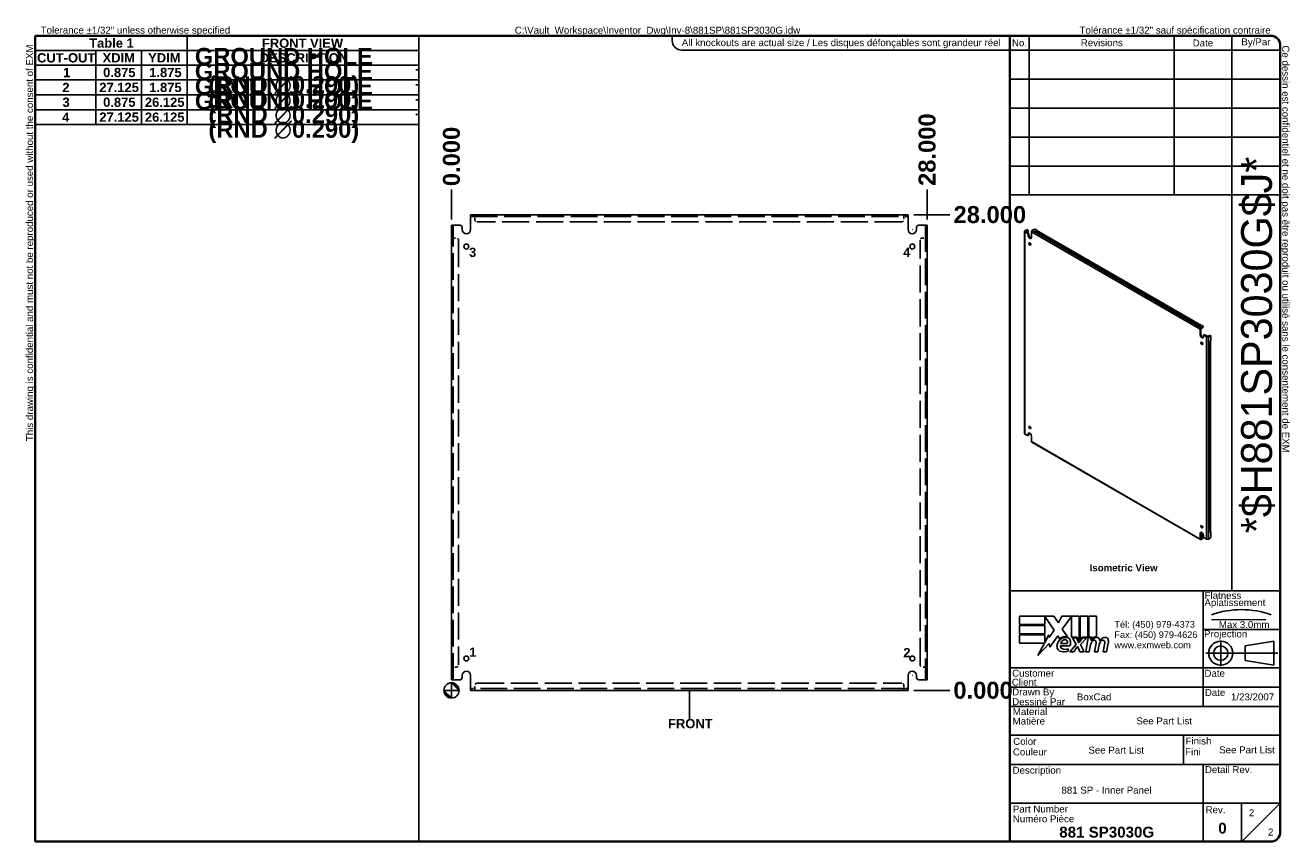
# Model space of a CAD drawing. Header units: inches. Extents: x 3.1 to 77.6, y 2.1 to 50.2.
import ezdxf
from ezdxf.enums import TextEntityAlignment as Align

# ---------------------------------------------------------------- set-up
doc = ezdxf.new("R2010")
doc.units = ezdxf.units.IN
doc.header["$LTSCALE"] = 8.333333
doc.header["$MEASUREMENT"] = 0
for name, pattern in [('CHAIN', [0.7087, 0.4724, -0.0591, 0.1181, -0.0591]), ('DASHED', [0.2067, 0.1654, -0.0413]), ('DASHED_SPACE', [0.2067, 0.1654, -0.0413])]:
    doc.linetypes.add(name, pattern=pattern)
doc.layers.get('0').update_dxf_attribs({"lineweight": 25})
for name, color, linetype, lineweight in [('Centerline(ANSI)', 7, 'Continuous', 25), ('Dimensions(ANSI)', 7, 'Continuous', 25), ('Hidden Edges(ANSI)', 7, 'DASHED_SPACE', 25), ('Sketch Geometry(ANSI)', 7, 'Continuous', 25), ('Symbols(ANSI)', 7, 'Continuous', 25), ('Visible Edges(ANSI)', 7, 'Continuous', 25), ('Visible Tangent Edges(ANSI)', 7, 'Continuous', 25), ('Work Point(ANSI)', 7, 'Continuous', 25)]:
    doc.layers.add(name, color=color, linetype=linetype, lineweight=lineweight)
doc.styles.add('Current-ANSI', font='arial.ttf')
doc.styles.add('Dimension-ANSI', font='arialbd.ttf')
doc.styles.add('Text Style44', font='arialbd.ttf')
doc.styles.add('Text Style83', font='FRE3OF9X.TTF')
doc.dimstyles.new('INCH-ANSI', dxfattribs={"dimscale": 8.333333, "dimtxt": 0.12, "dimasz": 0.098425, "dimexe": 0.04, "dimexo": 0.04, "dimgap": 0.031496, "dimtad": 0, "dimtih": 1, "dimtoh": 1, "dimdec": 3, "dimrnd": 1e-08, "dimzin": 0, "dimdsep": 46, "dimtxsty": 'Dimension-ANSI', "dimcen": 0.09, "dimdle": 0.312, "dimclrd": 179, "dimclre": 179, "dimclrt": 7, "dimadec": 1, "dimazin": 0, "dimtfac": 1, "dimtdec": 3, "dimtofl": 0, "dimtmove": 0, "dimatfit": 3, "dimfxl": 1, "dimtolj": 1, "dimtzin": 4, "dimlwd": 25, "dimlwe": 25, "dimarcsym": 0})
doc.dimstyles.new('INCH-ANSI-VERTICAL', dxfattribs={"dimscale": 8.333333, "dimtxt": 0.12, "dimasz": 0.098425, "dimexe": 0.04, "dimexo": 0.04, "dimgap": 0.031496, "dimtad": 0, "dimtih": 1, "dimtoh": 1, "dimdec": 3, "dimrnd": 1e-08, "dimzin": 0, "dimdsep": 46, "dimtxsty": 'Dimension-ANSI', "dimcen": 0.09, "dimdle": 0.312, "dimclrd": 179, "dimclre": 179, "dimclrt": 7, "dimadec": 1, "dimazin": 0, "dimtfac": 1, "dimtdec": 3, "dimtofl": 0, "dimtmove": 0, "dimatfit": 3, "dimfxl": 1, "dimtolj": 1, "dimtzin": 4, "dimlwd": 25, "dimlwe": 25, "dimarcsym": 0})

# ---------------------------------------------------------------- blocks, each defined once
blk = doc.blocks.new('Origin Indicator Symbol1')
at = {"layer": 'Dimensions(ANSI)'}
h = blk.add_hatch(color=7, dxfattribs=at)
edge = h.paths.add_edge_path(flags=0)
edge.add_line((5.83, 2.313), (5.928, 2.214))
edge.add_arc((5.83, 2.214), 0.0984, 0, 90)
h = blk.add_hatch(color=7, dxfattribs=at)
edge = h.paths.add_edge_path(flags=0)
edge.add_line((5.83, 2.116), (5.731, 2.214))
edge.add_arc((5.83, 2.214), 0.0984, 180, 270)
at = {"layer": 'Dimensions(ANSI)', "color": 7, "linetype": 'Continuous'}
for p, q in [((5.83, 2.313), (5.928, 2.214)), ((5.83, 2.116), (5.731, 2.214))]:
    blk.add_line(p, q, dxfattribs=at)
at = {"layer": 'Dimensions(ANSI)', "color": 7, "linetype": 'Continuous', "flags": 128}
for points in [[(5.83, 2.214), (5.928, 2.214), (5.83, 2.313), (5.83, 2.214)], [(5.83, 2.214), (5.83, 2.313), (5.83, 2.116), (5.83, 2.214)], [(5.83, 2.214), (5.83, 2.116), (5.731, 2.214), (5.83, 2.214)], [(5.83, 2.214), (5.731, 2.214), (5.83, 2.214), (5.83, 2.214)]]:
    blk.add_lwpolyline(points, dxfattribs=at)
at = {"layer": 'Dimensions(ANSI)', "color": 7, "linetype": 'Continuous'}
blk.add_circle((5.83, 2.214), 0.0984, dxfattribs=at)
for start, end in [(0, 90), (180, 270)]:
    blk.add_arc((5.83, 2.214), 0.0984, start, end, dxfattribs=at)
at = {"layer": 'Dimensions(ANSI)', "color": 7}
for points in [[(5.83, 2.214), (5.928, 2.214), (5.83, 2.313), (5.83, 2.214)], [(5.83, 2.214), (5.83, 2.313), (5.83, 2.116), (5.83, 2.214)], [(5.83, 2.214), (5.83, 2.116), (5.731, 2.214), (5.83, 2.214)], [(5.83, 2.214), (5.731, 2.214), (5.83, 2.214)]]:
    blk.add_solid(points, dxfattribs=at)
blk = doc.blocks.new('Datum Identifier4')
at = {"layer": 'Symbols(ANSI)', "color": 7, "linetype": 'Continuous', "lineweight": 25}
for p, q in [((8.91, 2.116), (8.91, 2.214)), ((8.91, 2.116), (8.91, 2.031)), ((8.91, 2.031), (8.91, 1.846))]:
    blk.add_line(p, q, dxfattribs=at)
at = {"layer": 'Symbols(ANSI)', "color": 7, "insert": (8.634, 1.722), "char_height": 0.12, "attachment_point": 7, "line_spacing_factor": 0.25, "style": 'Dimension-ANSI'}
blk.add_mtext('FRONT', dxfattribs=at)
blk = doc.blocks.new('Hole Table1')
at = {"layer": 'Symbols(ANSI)'}
for p, q in [((0.438, 9.541), (0.438, 10.692)), ((0.438, 10.692), (5.407, 10.692)), ((5.407, 10.692), (5.407, 9.541)), ((0.438, 10.501), (1.225, 10.501)), ((1.225, 10.501), (1.225, 10.311)), ((1.225, 10.501), (1.816, 10.501)), ((1.225, 10.501), (1.225, 10.311)), ((1.816, 10.501), (1.816, 10.311)), ((1.816, 10.501), (2.406, 10.501)), ((1.816, 10.501), (1.816, 10.311)), ((2.406, 10.501), (2.406, 10.311)), ((2.406, 10.501), (5.407, 10.501)), ((2.406, 10.501), (2.406, 10.311)), ((0.438, 10.311), (1.225, 10.311)), ((0.438, 10.311), (1.225, 10.311)), ((1.225, 10.311), (1.816, 10.311)), ((1.225, 10.311), (1.225, 10.119)), ((1.225, 10.311), (1.816, 10.311)), ((1.225, 10.311), (1.225, 10.119)), ((1.816, 10.311), (2.406, 10.311)), ((1.816, 10.311), (1.816, 10.119)), ((1.816, 10.311), (2.406, 10.311)), ((1.816, 10.311), (1.816, 10.119)), ((2.406, 10.311), (5.407, 10.311)), ((2.406, 10.311), (2.406, 10.119)), ((2.406, 10.311), (5.407, 10.311)), ((2.406, 10.311), (2.406, 10.119)), ((0.438, 10.119), (1.225, 10.119)), ((0.438, 10.119), (1.225, 10.119)), ((1.225, 10.119), (1.816, 10.119)), ((1.225, 10.119), (1.225, 9.926)), ((1.225, 10.119), (1.816, 10.119)), ((1.225, 10.119), (1.225, 9.926)), ((1.816, 10.119), (2.406, 10.119)), ((1.816, 10.119), (1.816, 9.926)), ((1.816, 10.119), (2.406, 10.119)), ((1.816, 10.119), (1.816, 9.926)), ((2.406, 10.119), (5.407, 10.119)), ((2.406, 10.119), (2.406, 9.926)), ((2.406, 10.119), (5.407, 10.119)), ((2.406, 10.119), (2.406, 9.926)), ((0.438, 9.926), (1.225, 9.926)), ((0.438, 9.926), (1.225, 9.926)), ((1.225, 9.926), (1.816, 9.926)), ((1.225, 9.926), (1.225, 9.733)), ((1.225, 9.926), (1.816, 9.926)), ((1.225, 9.926), (1.225, 9.733)), ((1.816, 9.926), (2.406, 9.926)), ((1.816, 9.926), (1.816, 9.733)), ((1.816, 9.926), (2.406, 9.926)), ((1.816, 9.926), (1.816, 9.733)), ((2.406, 9.926), (5.407, 9.926)), ((2.406, 9.926), (2.406, 9.733)), ((2.406, 9.926), (5.407, 9.926)), ((2.406, 9.926), (2.406, 9.733)), ((0.438, 9.733), (1.225, 9.733)), ((0.438, 9.733), (1.225, 9.733)), ((1.225, 9.733), (1.816, 9.733)), ((1.225, 9.733), (1.225, 9.541)), ((1.225, 9.733), (1.816, 9.733)), ((1.225, 9.733), (1.225, 9.541)), ((1.816, 9.733), (2.406, 9.733)), ((1.816, 9.733), (1.816, 9.541)), ((1.816, 9.733), (2.406, 9.733)), ((1.816, 9.733), (1.816, 9.541)), ((2.406, 9.733), (5.407, 9.733)), ((2.406, 9.733), (2.406, 9.541)), ((2.406, 9.733), (5.407, 9.733)), ((2.406, 9.733), (2.406, 9.541)), ((0.438, 9.541), (1.225, 9.541)), ((5.407, 9.541), (0.438, 9.541)), ((1.225, 9.541), (1.816, 9.541)), ((1.816, 9.541), (2.406, 9.541)), ((2.406, 9.541), (5.407, 9.541))]:
    blk.add_line(p, q, dxfattribs=at)
at = {"layer": 'Symbols(ANSI)', "color": 7, "char_height": 0.12, "attachment_point": 7, "line_spacing_factor": 0.25, "style": 'Dimension-ANSI'}
for s, insert in [('                                          FRONT VIEW', (1.418, 10.534)), ('CUT-OUT', (0.463, 10.344)), ('XDIM', (1.311, 10.346)), ('YDIM', (1.901, 10.346)), ('DESCRIPTION', (3.346, 10.344)), ('1', (0.799, 10.155)), ('0.875', (1.318, 10.154)), ('1.875', (1.915, 10.154)), ('-', (5.361, 10.204)), ('2', (0.79, 9.962)), ('27.125', (1.269, 9.961)), ('1.875', (1.915, 9.961)), ('-', (5.361, 10.011)), ('3', (0.792, 9.769)), ('0.875', (1.318, 9.769)), ('26.125', (1.859, 9.769)), ('-', (5.361, 9.818)), ('4', (0.788, 9.577)), ('27.125', (1.269, 9.576)), ('26.125', (1.859, 9.576)), ('-', (5.361, 9.626))]:
    blk.add_mtext(s, dxfattribs=dict(at, insert=insert))
blk = doc.blocks.new('Leader Text1')
at = {"layer": 'Symbols(ANSI)', "color": 7, "insert": (6.057, 7.825), "char_height": 0.12, "attachment_point": 7, "line_spacing_factor": 0.25, "style": 'Dimension-ANSI'}
blk.add_mtext('3', dxfattribs=at)
blk = doc.blocks.new('Leader Text2')
at = {"layer": 'Symbols(ANSI)', "color": 7, "insert": (11.679, 7.826), "char_height": 0.12, "attachment_point": 7, "line_spacing_factor": 0.25, "style": 'Dimension-ANSI'}
blk.add_mtext('4', dxfattribs=at)
blk = doc.blocks.new('Leader Text3')
at = {"layer": 'Symbols(ANSI)', "color": 7, "insert": (6.059, 2.649), "char_height": 0.12, "attachment_point": 7, "line_spacing_factor": 0.25, "style": 'Dimension-ANSI'}
blk.add_mtext('1', dxfattribs=at)
blk = doc.blocks.new('Leader Text4')
at = {"layer": 'Symbols(ANSI)', "color": 7, "insert": (11.681, 2.643), "char_height": 0.12, "attachment_point": 7, "line_spacing_factor": 0.25, "style": 'Dimension-ANSI'}
blk.add_mtext('2', dxfattribs=at)
blk = doc.blocks.new('*D15')
at = {"layer": 'Defpoints', "color": 0, "linetype": 'Continuous', "transparency": 16777216}
for p in [(28.156, 40.511), (28.156, 38.404), (28.156, 38.404)]:
    blk.add_point(p, dxfattribs=at)
at = {"layer": 'Dimensions(ANSI)', "color": 179, "linetype": 'Continuous', "lineweight": 25, "transparency": 16777216}
blk.add_line((28.156, 38.737), (28.156, 40.511), dxfattribs=at)
at = {"layer": 'Dimensions(ANSI)', "color": 7, "linetype": 'Continuous', "lineweight": 25, "transparency": 16777216, "insert": (28.156, 42.457), "char_height": 1, "attachment_point": 5, "rotation": 90, "style": 'Dimension-ANSI'}
blk.add_mtext('\\A1;0.000', dxfattribs=at)
blk = doc.blocks.new('*D16')
at = {"layer": 'Defpoints', "color": 0, "linetype": 'Continuous', "transparency": 16777216}
for p in [(56.156, 40.511), (28.156, 38.404), (56.156, 38.404)]:
    blk.add_point(p, dxfattribs=at)
at = {"layer": 'Dimensions(ANSI)', "color": 179, "linetype": 'Continuous', "lineweight": 25, "transparency": 16777216}
blk.add_line((56.156, 38.737), (56.156, 40.511), dxfattribs=at)
at = {"layer": 'Dimensions(ANSI)', "color": 7, "linetype": 'Continuous', "lineweight": 25, "transparency": 16777216, "insert": (56.156, 42.858), "char_height": 1, "attachment_point": 5, "rotation": 90, "style": 'Dimension-ANSI'}
blk.add_mtext('\\A1;28.000', dxfattribs=at)
blk = doc.blocks.new('*D17')
at = {"layer": 'Defpoints', "color": 0, "linetype": 'Continuous', "transparency": 16777216}
for p in [(55.031, 11.029), (55.031, 11.029), (57.498, 11.029)]:
    blk.add_point(p, dxfattribs=at)
at = {"layer": 'Dimensions(ANSI)', "color": 179, "linetype": 'Continuous', "lineweight": 25, "transparency": 16777216}
blk.add_line((55.364, 11.029), (57.498, 11.029), dxfattribs=at)
at = {"layer": 'Dimensions(ANSI)', "color": 7, "linetype": 'Continuous', "lineweight": 25, "transparency": 16777216, "insert": (59.445, 11.029), "char_height": 1, "attachment_point": 5, "style": 'Dimension-ANSI'}
blk.add_mtext('\\A1;0.000', dxfattribs=at)
blk = doc.blocks.new('*D18')
at = {"layer": 'Defpoints', "color": 0, "linetype": 'Continuous', "transparency": 16777216}
for p in [(55.031, 39.029), (57.498, 39.029), (55.031, 11.029)]:
    blk.add_point(p, dxfattribs=at)
at = {"layer": 'Dimensions(ANSI)', "color": 179, "linetype": 'Continuous', "lineweight": 25, "transparency": 16777216}
blk.add_line((55.364, 39.029), (57.498, 39.029), dxfattribs=at)
at = {"layer": 'Dimensions(ANSI)', "color": 7, "linetype": 'Continuous', "lineweight": 25, "transparency": 16777216, "insert": (59.845, 39.029), "char_height": 1, "attachment_point": 5, "style": 'Dimension-ANSI'}
blk.add_mtext('\\A1;28.000', dxfattribs=at)
blk = doc.blocks.new('Hole Table2')
at = {"layer": 'Symbols(ANSI)'}
for p, q in [((0.437, 9.541), (0.437, 10.692)), ((0.437, 10.692), (2.406, 10.692)), ((2.406, 10.692), (2.406, 9.541)), ((0.437, 10.501), (1.225, 10.501)), ((1.225, 10.501), (1.225, 10.311)), ((1.225, 10.501), (1.815, 10.501)), ((1.225, 10.501), (1.225, 10.311)), ((1.815, 10.501), (1.815, 10.311)), ((1.815, 10.501), (2.406, 10.501)), ((1.815, 10.501), (1.815, 10.311)), ((0.437, 10.311), (1.225, 10.311)), ((0.437, 10.311), (1.225, 10.311)), ((1.225, 10.311), (1.815, 10.311)), ((1.225, 10.311), (1.225, 10.119)), ((1.225, 10.311), (1.815, 10.311)), ((1.225, 10.311), (1.225, 10.119)), ((1.815, 10.311), (2.406, 10.311)), ((1.815, 10.311), (1.815, 10.119)), ((1.815, 10.311), (2.406, 10.311)), ((1.815, 10.311), (1.815, 10.119)), ((0.437, 10.119), (1.225, 10.119)), ((0.437, 10.119), (1.225, 10.119)), ((1.225, 10.119), (1.815, 10.119)), ((1.225, 10.119), (1.225, 9.926)), ((1.225, 10.119), (1.815, 10.119)), ((1.225, 10.119), (1.225, 9.926)), ((1.815, 10.119), (2.406, 10.119)), ((1.815, 10.119), (1.815, 9.926)), ((1.815, 10.119), (2.406, 10.119)), ((1.815, 10.119), (1.815, 9.926)), ((0.437, 9.926), (1.225, 9.926)), ((0.437, 9.926), (1.225, 9.926)), ((1.225, 9.926), (1.815, 9.926)), ((1.225, 9.926), (1.225, 9.733)), ((1.225, 9.926), (1.815, 9.926)), ((1.225, 9.926), (1.225, 9.733)), ((1.815, 9.926), (2.406, 9.926)), ((1.815, 9.926), (1.815, 9.733)), ((1.815, 9.926), (2.406, 9.926)), ((1.815, 9.926), (1.815, 9.733)), ((0.437, 9.733), (1.225, 9.733)), ((0.437, 9.733), (1.225, 9.733)), ((1.225, 9.733), (1.815, 9.733)), ((1.225, 9.733), (1.225, 9.541)), ((1.225, 9.733), (1.815, 9.733)), ((1.225, 9.733), (1.225, 9.541)), ((1.815, 9.733), (2.406, 9.733)), ((1.815, 9.733), (1.815, 9.541)), ((1.815, 9.733), (2.406, 9.733)), ((1.815, 9.733), (1.815, 9.541)), ((0.437, 9.541), (1.225, 9.541)), ((2.406, 9.541), (0.437, 9.541)), ((1.225, 9.541), (1.815, 9.541)), ((1.815, 9.541), (2.406, 9.541))]:
    blk.add_line(p, q, dxfattribs=at)
at = {"layer": 'Symbols(ANSI)', "color": 7, "char_height": 0.12, "attachment_point": 7, "line_spacing_factor": 0.25, "style": 'Dimension-ANSI'}
for s, insert in [('Table 1', (1.137, 10.535)), ('CUT-OUT', (0.462, 10.344)), ('XDIM', (1.311, 10.346)), ('YDIM', (1.901, 10.346)), ('1', (0.799, 10.155)), ('0.875', (1.318, 10.154)), ('1.875', (1.915, 10.154)), ('2', (0.789, 9.962)), ('27.125', (1.268, 9.961)), ('1.875', (1.915, 9.961)), ('3', (0.791, 9.769)), ('0.875', (1.318, 9.769)), ('26.125', (1.859, 9.769)), ('4', (0.788, 9.577)), ('27.125', (1.268, 9.576)), ('26.125', (1.859, 9.576))]:
    blk.add_mtext(s, dxfattribs=dict(at, insert=insert))
blk = doc.blocks.new('Leader Text5')
at = {"layer": 'Symbols(ANSI)', "color": 7, "insert": (6.059, 2.649), "char_height": 0.12, "attachment_point": 7, "line_spacing_factor": 0.25, "style": 'Dimension-ANSI'}
blk.add_mtext('1', dxfattribs=at)
blk = doc.blocks.new('Title Blocks EXM - ANSI B')
for p, q in [((13.372, 3.063), (13.372, 3.17)), ((13.372, 3.17), (13.818, 3.17)), ((13.824, 2.989), (13.701, 3.168)), ((13.701, 3.168), (13.701, 3.063)), ((13.818, 3.17), (13.877, 3.083)), ((13.877, 3.083), (13.923, 3.17)), ((13.923, 3.17), (14.146, 3.17)), ((14.046, 3.166), (13.924, 3.002)), ((14.046, 2.9), (14.046, 3.166)), ((14.146, 3.17), (14.146, 2.842)), ((14.16, 3.17), (14.259, 3.17)), ((14.16, 2.866), (14.16, 3.17)), ((14.259, 3.17), (14.259, 2.9)), ((14.273, 3.17), (14.372, 3.17)), ((14.273, 2.9), (14.273, 3.17)), ((14.372, 3.17), (14.372, 2.905)), ((13.701, 3.063), (13.372, 3.063)), ((13.372, 3.049), (13.701, 3.049)), ((13.372, 2.942), (13.372, 3.049)), ((13.701, 3.049), (13.701, 2.942)), ((13.758, 2.895), (13.824, 2.989)), ((13.924, 3.002), (13.993, 2.903)), ((13.701, 2.942), (13.372, 2.942)), ((13.372, 2.82), (13.372, 2.927)), ((13.372, 2.927), (13.701, 2.927)), ((13.695, 2.82), (13.372, 2.82)), ((13.612, 2.661), (13.695, 2.82)), ((13.758, 2.815), (13.612, 2.661)), ((13.701, 2.831), (13.752, 2.929)), ((13.701, 2.927), (13.701, 2.831)), ((13.752, 2.929), (13.758, 2.895)), ((13.765, 2.768), (13.758, 2.815)), ((13.87, 2.914), (13.765, 2.768)), ((13.893, 2.876), (13.87, 2.914)), ((13.905, 2.788), (14.027, 2.788)), ((13.91, 2.818), (13.99, 2.818)), ((14.023, 2.709), (14.105, 2.802)), ((14.121, 2.9), (14.046, 2.9)), ((14.059, 2.891), (14.113, 2.891)), ((14.105, 2.802), (14.059, 2.891)), ((14.113, 2.891), (14.139, 2.83)), ((14.146, 2.842), (14.121, 2.9)), ((14.139, 2.83), (14.146, 2.83)), ((14.146, 2.83), (14.19, 2.891)), ((14.185, 2.9), (14.16, 2.866)), ((14.245, 2.891), (14.164, 2.803)), ((14.164, 2.803), (14.209, 2.709)), ((14.259, 2.9), (14.185, 2.9)), ((14.19, 2.891), (14.245, 2.891)), ((14.232, 2.709), (14.264, 2.891)), ((14.264, 2.891), (14.302, 2.891)), ((14.314, 2.9), (14.273, 2.9)), ((14.302, 2.891), (14.299, 2.859)), ((14.299, 2.859), (14.309, 2.859)), ((14.312, 2.88), (14.314, 2.9)), ((14.345, 2.709), (14.365, 2.824)), ((14.457, 2.709), (14.477, 2.824)), ((14.523, 2.823), (14.501, 2.709)), ((14.005, 2.718), (14.005, 2.748)), ((14.077, 2.709), (14.023, 2.709)), ((14.122, 2.774), (14.077, 2.709)), ((14.13, 2.774), (14.122, 2.774)), ((14.155, 2.709), (14.13, 2.774)), ((14.209, 2.709), (14.155, 2.709)), ((14.276, 2.709), (14.232, 2.709)), ((14.289, 2.784), (14.276, 2.709)), ((14.389, 2.709), (14.345, 2.709)), ((14.402, 2.784), (14.389, 2.709)), ((14.501, 2.709), (14.457, 2.709))]:
    blk.add_line(p, q)
for centre, radius, start, end in [((13.991, 2.772), 0.133, 134.1684, 176.5646), ((13.968, 2.796), 0.11, 77.079, 133.1785), ((13.968, 2.796), 0.0996, 80.4085, 134.1684), ((13.936, 2.779), 0.032, 163.5261, 244.6784), ((13.965, 2.811), 0.056, 109.3797, 172.9975), ((13.959, 2.83), 0.0365, 51.1652, 109.3797), ((13.962, 2.833), 0.0318, 331.4547, 51.1652), ((13.981, 2.843), 0.0507, 23.8445, 85.0802), ((13.941, 2.826), 0.094, 336.1555, 23.8445), ((14.442, 2.757), 0.155, 147.5992, 170), ((14.376, 2.816), 0.08, 89.4776, 147.4114), ((14.346, 2.818), 0.042, 96.03, 147.5992), ((14.37, 2.825), 0.08, 88.7952, 136.5849), ((14.344, 2.839), 0.02, 23.5571, 96.03), ((14.325, 2.831), 0.041, 350, 23.5571), ((14.377, 2.862), 0.0338, 16.9928, 89.4776), ((14.555, 2.759), 0.155, 148.5584, 170.8257), ((14.317, 2.844), 0.096, 3.6169, 16.9928), ((14.486, 2.814), 0.0819, 89.6788, 153.9508), ((14.458, 2.818), 0.042, 96.1027, 147.6083), ((14.456, 2.839), 0.02, 23.5487, 96.1027), ((14.437, 2.831), 0.041, 349.9922, 23.5487), ((14.487, 2.861), 0.035, 18.4748, 89.6788), ((14.429, 2.842), 0.096, 349, 18.4748), ((13.925, 2.776), 0.0658, 176.5646, 261.5605), ((13.945, 2.911), 0.202, 261.5605, 287.3343), ((13.966, 2.842), 0.102, 244.6784, 292.5609)]:
    blk.add_arc(centre, radius, start, end)
at = {"layer": 'Centerline(ANSI)', "linetype": 'DASHED', "lineweight": 18, "ltscale": 0.507983}
blk.add_line((15.861, 3.128), (16.632, 3.128), dxfattribs=at)
at = {"layer": 'Centerline(ANSI)', "linetype": 'CHAIN', "ltscale": 0.185148}
blk.add_line((15.979, 2.855), (15.979, 2.521), dxfattribs=at)
at = {"layer": 'Centerline(ANSI)', "linetype": 'CHAIN', "ltscale": 0.437897}
blk.add_line((15.786, 2.691), (16.717, 2.691), dxfattribs=at)
at = {"layer": 'Sketch Geometry(ANSI)'}
for p, q in [((13.25, 10.687), (16.625, 10.687)), ((13.5, 10.687), (13.5, 8.625)), ((15.375, 10.687), (15.375, 8.625)), ((16.125, 10.687), (16.125, 3.5)), ((13.25, 10.5), (16.75, 10.5)), ((16.75, 10.562), (16.75, 0.375)), ((13.25, 10.125), (16.75, 10.125)), ((13.25, 9.75), (16.75, 9.75)), ((16.75, 9.375), (13.25, 9.375)), ((13.25, 9), (16.75, 9)), ((16.75, 9), (16.75, 8.625)), ((13.25, 8.625), (16.75, 8.625)), ((16.75, 3.5), (13.25, 3.5)), ((15.75, 2), (15.75, 3.5)), ((15.75, 3), (16.75, 3)), ((16.669, 2.847), (16.294, 2.785)), ((16.669, 2.535), (16.669, 2.847)), ((16.294, 2.785), (16.294, 2.598)), ((16.75, 2.5), (13.25, 2.5)), ((16.294, 2.598), (16.669, 2.535)), ((16.75, 2.25), (13.25, 2.25)), ((16.75, 2), (13.25, 2)), ((13.25, 1.629), (16.75, 1.629)), ((15.499, 1.629), (15.499, 1.25)), ((13.25, 1.25), (16.75, 1.25)), ((15.75, 1.25), (15.75, 0.75)), ((15.75, 0.75), (13.25, 0.75)), ((16.25, 0.75), (15.75, 0.75)), ((15.75, 0.75), (15.75, 0.25)), ((16.25, 0.25), (16.25, 0.75)), ((16.25, 0.75), (16.75, 0.75)), ((16.25, 0.25), (16.75, 0.75)), ((16.625, 0.25), (13.25, 0.25))]:
    blk.add_line(p, q, dxfattribs=at)
at = {"layer": 'Sketch Geometry(ANSI)', "linetype": 'Continuous', "lineweight": 35}
for p, q in [((13.25, 8.625), (13.25, 10.687)), ((13.25, 8.625), (13.25, 3.5)), ((13.25, 0.25), (13.25, 3.5))]:
    blk.add_line(p, q, dxfattribs=at)
at = {"layer": 'Sketch Geometry(ANSI)'}
for radius in [0.156, 0.0935]:
    blk.add_circle((15.979, 2.691), radius, dxfattribs=at)
for centre, radius, start, end in [((16.625, 10.562), 0.125, 0, 90), ((16.247, 2.112), 1.143, 70.2973, 109.7027), ((16.625, 0.375), 0.125, 270, 0)]:
    blk.add_arc(centre, radius, start, end, dxfattribs=at)
at = {"layer": 'Symbols(ANSI)', "color": 7, "char_height": 0.09, "style": 'Current-ANSI'}
for s, insert, width, attachment_point in [('Revisions', (14.439, 10.596), 1.87331, 5), ('By/Par', (16.435, 10.594), 0.62202, 5), ('No.', (13.373, 10.595), 0.25039, 5), ('Date', (15.749, 10.593), 0.75135, 5), ('Date', (15.773, 2.136), 0.26554, 7), ('Rev.', (15.783, 0.618), 0.25854, 7)]:
    blk.add_mtext(s, dxfattribs=dict(at, insert=insert, width=width, attachment_point=attachment_point))
for s, insert, attachment_point in [('\\fArial|b1|i0;\\H0.0900;Isometric View', (14.281, 3.842), 1), ('Flatness', (15.77, 3.393), 7), ('Aplatissement', (15.768, 3.275), 7), ('Max 3.0mm', (15.954, 3.015), 7), ('Projection', (15.764, 2.87), 7), ('Customer', (13.278, 2.386), 7), ('Date', (15.768, 2.385), 7), ('Client', (13.273, 2.269), 7), ('Drawn By', (13.278, 2.117), 7), ('Dessiné Par', (13.278, 2.016), 7), ('Material', (13.286, 1.889), 7), ('Matière', (13.284, 1.766), 7), ('Couleur', (13.287, 1.366), 7), ('Color', (13.291, 1.503), 7), ('Fini', (15.518, 1.37), 7), ('Finish', (15.523, 1.508), 7), ('Description', (13.283, 1.103), 7), ('Detail Rev.', (15.774, 1.137), 7), ('Part Number', (13.287, 0.627), 7), ('Numéro Pièce', (13.286, 0.5), 7)]:
    blk.add_mtext(s, dxfattribs=dict(at, insert=insert, attachment_point=attachment_point))
at = {"layer": 'Symbols(ANSI)', "color": 7, "insert": (14.602, 3.107), "char_height": 0.085, "attachment_point": 1, "line_spacing_factor": 0.944221, "style": 'Current-ANSI'}
blk.add_mtext('\\fArial|b0|i0;\\H0.0850;Tél: (450) 979-4373\\PFax: (450) 979-4626\\Pwww.exmweb.com', dxfattribs=at)
at = {"layer": 'Symbols(ANSI)', "color": 7, "style": 'Current-ANSI'}
for tag, p in [('REV1', (13.375, 10.313)), ('REV1DATE', (15.75, 10.31)), ('REV1BY', (16.437, 10.313)), ('REV2', (13.373, 9.938)), ('REV2DATE', (15.747, 9.941)), ('REV2BY', (16.437, 9.938)), ('REV3', (13.374, 9.563)), ('REV3DATE', (15.752, 9.563)), ('REV3BY', (16.437, 9.564)), ('REV4', (13.377, 9.188)), ('REV4DATE', (15.752, 9.188)), ('REV4BY', (16.441, 9.188)), ('REV5', (13.373, 8.813)), ('REV5DATE', (15.752, 8.813)), ('REV5BY', (16.438, 8.811)), ('MFG_APPROVED_DATE', (16.393, 2.374)), ('DETAIL_REV', (16.249, 0.926))]:
    blk.add_attdef(tag, text='', height=0.09, dxfattribs=at).set_placement(p, align=Align.MIDDLE_CENTER)
for tag, p in [('REV1DESC', (13.526, 10.31)), ('REV2DESC', (13.525, 9.937)), ('REV3DESC', (13.528, 9.564)), ('REV4DESC', (13.533, 9.19)), ('REV5DESC', (13.532, 8.811)), ('COMPANY', (14.12, 2.375))]:
    blk.add_attdef(tag, text='', height=0.09, dxfattribs=at).set_placement(p, align=Align.MIDDLE_LEFT)
at = {"layer": 'Symbols(ANSI)', "color": 7, "style": 'Text Style83'}
blk.add_attdef('BARCODE_001', (16.643, 4.244), '', height=0.4, rotation=90, dxfattribs=at)
at = {"layer": 'Symbols(ANSI)', "color": 7}
for tag, p, height, style in [('AUTHOR_001', (14.116, 2.08), 0.09, 'Current-ANSI'), ('IDW_DATE_001', (16.112, 2.08), 0.09, 'Current-ANSI'), ('MATERIEL_001', (14.887, 1.769), 0.09, 'Current-ANSI'), ('COLOR_001', (14.265, 1.391), 0.09, 'Current-ANSI'), ('FINISH_001', (15.959, 1.394), 0.09, 'Current-ANSI'), ('IDW_DESC_001', (13.916, 0.873), 0.09, 'Current-ANSI'), ('Sheet_Number_001', (16.343, 0.58), 0.09, 'Current-ANSI'), ('IDW_REV_001', (15.947, 0.355), 0.14, 'Text Style44'), ('IDW_NAME_001', (13.888, 0.304), 0.14, 'Text Style44'), ('Number_of_sheets_001', (16.591, 0.33), 0.09, 'Current-ANSI')]:
    blk.add_attdef(tag, p, '', height=height, dxfattribs=dict(at, style=style))
blk = doc.blocks.new('Borders EXM - B (Inch) - B')
at = {"layer": 'Sketch Geometry(ANSI)', "linetype": 'Continuous', "lineweight": 35}
for p, q in [((16.438, 10.692), (0.437, 10.692)), ((0.437, 10.692), (0.437, 0.255)), ((16.562, 0.38), (16.562, 10.567)), ((0.437, 0.255), (16.438, 0.255))]:
    blk.add_line(p, q, dxfattribs=at)
at = {"layer": 'Sketch Geometry(ANSI)'}
for p, q in [((5.407, 10.692), (5.407, 0.255)), ((8.688, 10.63), (8.688, 10.692)), ((13.062, 10.692), (13.062, 10.505)), ((13.062, 10.505), (8.812, 10.505))]:
    blk.add_line(p, q, dxfattribs=at)
at = {"layer": 'Sketch Geometry(ANSI)', "linetype": 'Continuous', "lineweight": 35}
for centre, start, end in [((16.438, 10.567), 0, 90), ((16.438, 0.38), 270, 0)]:
    blk.add_arc(centre, 0.125, start, end, dxfattribs=at)
at = {"layer": 'Sketch Geometry(ANSI)'}
blk.add_arc((8.812, 10.63), 0.125, 180, 270, dxfattribs=at)
at = {"layer": 'Symbols(ANSI)', "color": 7, "char_height": 0.09, "style": 'Current-ANSI'}
for s, insert, attachment_point in [('Tolerance ±1/32" unless otherwise specified', (0.509, 10.692), 7), ('Tolérance ±1/32" sauf spécification contraire', (13.963, 10.692), 7), ('All knockouts are actual size / Les disques défonçables sont grandeur réel', (8.812, 10.647), 1)]:
    blk.add_mtext(s, dxfattribs=dict(at, insert=insert, attachment_point=attachment_point))
at = {"layer": 'Symbols(ANSI)', "color": 7, "char_height": 0.09, "attachment_point": 7, "style": 'Current-ANSI'}
for s, insert, rotation in [('This drawing is confidential and must not be reproduced or used without the consent of EXM', (0.437, 5.442), 90), ('Ce dessin est confidentiel et ne doit pas être reproduit ou utilisé sans le consentement de EXM', (16.562, 10.567), 270)]:
    blk.add_mtext(s, dxfattribs=dict(at, insert=insert, rotation=rotation))
at = {"layer": 'Symbols(ANSI)', "color": 7, "style": 'Current-ANSI'}
blk.add_attdef('FILENAME_AND_PATH_001', (6.649, 10.718), '', height=0.09, dxfattribs=at)

msp = doc.modelspace()

# ---------------------------------------------------------------- linework, layer by layer
at = {"layer": 'Hidden Edges(ANSI)', "ltscale": 1.141953}
for p, q in [((29.281, 38.9241), (55.031, 38.9241)), ((55.031, 11.1341), (29.281, 11.1341))]:
    msp.add_line(p, q, dxfattribs=at)
at = {"layer": 'Hidden Edges(ANSI)', "ltscale": 0.043898}
for p, q in [((29.5308, 38.9241), (29.5308, 39.0291)), ((29.531, 38.9241), (29.531, 39.0291)), ((54.781, 38.9241), (54.781, 39.0291)), ((54.7812, 38.9241), (54.7812, 39.0291)), ((28.261, 37.6543), (28.156, 37.6543)), ((28.261, 37.6541), (28.156, 37.6541)), ((56.051, 37.6543), (56.156, 37.6543)), ((56.051, 37.6541), (56.156, 37.6541)), ((28.261, 12.4041), (28.156, 12.4041)), ((28.261, 12.4039), (28.156, 12.4039)), ((56.051, 12.4041), (56.156, 12.4041)), ((56.051, 12.4039), (56.156, 12.4039)), ((29.5308, 11.1341), (29.5308, 11.0291)), ((29.531, 11.1341), (29.531, 11.0291)), ((54.781, 11.1341), (54.781, 11.0291)), ((54.7812, 11.1341), (54.7812, 11.0291))]:
    msp.add_line(p, q, dxfattribs=at)
at = {"layer": 'Hidden Edges(ANSI)', "ltscale": 0.020305}
for p, q in [((29.531, 38.9241), (29.531, 38.8931)), ((54.781, 38.9241), (54.781, 38.8931)), ((28.261, 37.6541), (28.292, 37.6541)), ((56.051, 37.6541), (56.02, 37.6541)), ((28.261, 12.4041), (28.292, 12.4041)), ((56.051, 12.4041), (56.02, 12.4041)), ((29.531, 11.1341), (29.531, 11.1651)), ((54.781, 11.1341), (54.781, 11.1651))]:
    msp.add_line(p, q, dxfattribs=at)
at = {"layer": 'Hidden Edges(ANSI)', "ltscale": 0.065688}
for p, q in [((29.531, 38.7361), (29.531, 38.8931)), ((54.781, 38.8931), (54.781, 38.7361)), ((28.292, 37.6541), (28.449, 37.6541)), ((55.863, 37.6541), (56.02, 37.6541)), ((28.449, 12.4041), (28.292, 12.4041)), ((56.02, 12.4041), (55.863, 12.4041)), ((29.531, 11.1651), (29.531, 11.3221)), ((54.781, 11.3221), (54.781, 11.1651))]:
    msp.add_line(p, q, dxfattribs=at)
at = {"layer": 'Hidden Edges(ANSI)', "ltscale": 1.138849}
for p, q in [((28.261, 11.6541), (28.261, 38.4041)), ((56.051, 38.4041), (56.051, 11.6541))]:
    msp.add_line(p, q, dxfattribs=at)
at = {"layer": 'Hidden Edges(ANSI)', "ltscale": 1.156896}
for p, q in [((54.656, 38.6111), (29.656, 38.6111)), ((28.574, 37.5291), (28.574, 12.5291)), ((55.738, 12.5291), (55.738, 37.5291)), ((29.656, 11.4471), (54.656, 11.4471))]:
    msp.add_line(p, q, dxfattribs=at)
at = {"layer": 'Hidden Edges(ANSI)', "ltscale": 0.082177}
for centre, start, end in [((29.656, 38.7361), 180, 270), ((54.656, 38.7361), 270, 0), ((28.449, 37.5291), 0, 90), ((55.863, 37.5291), 90, 180), ((28.449, 12.5291), 270, 0), ((55.863, 12.5291), 180, 270), ((29.656, 11.3221), 90, 180), ((54.656, 11.3221), 0, 90)]:
    msp.add_arc(centre, 0.125, start, end, dxfattribs=at)
at = {"layer": 'Visible Edges(ANSI)'}
for p, q in [((55.031, 39.0291), (29.281, 39.0291)), ((29.281, 39.0291), (29.281, 38.8931)), ((29.281, 38.8931), (29.281, 38.1541)), ((55.031, 39.0291), (55.031, 38.8931)), ((55.031, 38.1541), (55.031, 38.8931)), ((28.156, 38.4041), (28.292, 38.4041)), ((28.156, 38.4041), (28.156, 11.6541)), ((28.656, 38.4041), (28.292, 38.4041)), ((28.781, 38.1541), (28.781, 38.2791)), ((55.531, 38.2791), (55.531, 38.1541)), ((56.02, 38.4041), (55.656, 38.4041)), ((56.156, 38.4041), (56.02, 38.4041)), ((56.156, 11.6541), (56.156, 38.4041)), ((61.8906, 38.0521), (61.8906, 26.1387)), ((61.9123, 38.0824), (62.0091, 38.1383)), ((62.0527, 37.9408), (61.9123, 38.0218)), ((61.9528, 38.059), (62.0496, 38.1149)), ((61.9528, 38.0452), (62.0932, 37.9641)), ((62.0432, 38.1417), (62.0837, 38.1183)), ((62.0978, 38.0871), (62.0978, 37.9612)), ((62.2937, 38.0194), (62.2937, 37.6902)), ((62.443, 38.1661), (62.3462, 38.1102)), ((62.535, 38.108), (62.5876, 38.1383)), ((62.5351, 38.108), (62.535, 38.108)), ((62.5352, 38.108), (62.5351, 38.108)), ((62.5876, 38.1383), (62.5394, 38.1661)), ((72.2958, 32.4978), (62.5723, 38.1117)), ((62.5876, 38.1383), (62.5876, 38.1028)), ((62.1009, 37.8016), (62.1009, 37.8573)), ((62.1414, 37.8806), (62.1414, 37.825)), ((62.1483, 37.7796), (62.1703, 37.7669)), ((62.2185, 37.6833), (62.2185, 37.6713)), ((62.2185, 37.3481), (62.2185, 37.2745)), ((72.2254, 31.9562), (72.2254, 32.2853)), ((72.2659, 32.3087), (72.2659, 31.9796)), ((72.274, 32.4852), (72.2739, 32.4853)), ((72.2739, 32.4853), (72.274, 32.4853)), ((72.3265, 32.5155), (72.274, 32.4852)), ((72.2778, 32.3762), (72.3747, 32.4321)), ((72.2778, 32.3294), (72.3747, 32.3853)), ((72.3747, 32.4878), (72.3265, 32.5155)), ((72.3946, 32.4599), (72.3946, 32.4132)), ((72.4182, 31.9005), (72.4182, 31.8449)), ((72.4324, 31.9318), (72.4729, 31.9551)), ((72.6068, 31.8473), (72.4664, 31.9284)), ((72.5069, 31.9518), (72.6473, 31.8707)), ((72.7681, 31.9266), (72.6713, 31.8707)), ((72.8086, 31.9032), (72.7117, 31.8473)), ((72.8427, 31.9066), (72.8022, 31.93)), ((72.8042, 31.5668), (72.8568, 31.5971)), ((72.8042, 31.5667), (72.8042, 31.5668)), ((72.8043, 31.5667), (72.8042, 31.5667)), ((72.826, 20.3516), (72.826, 31.5794)), ((72.8568, 31.5971), (72.8568, 31.8754)), ((61.9123, 26.1084), (62.0527, 26.0273)), ((62.1009, 26.0552), (62.1009, 26.1108)), ((62.1414, 26.1342), (62.1414, 26.0785)), ((62.2044, 26.5181), (62.1929, 26.5114)), ((62.0868, 26.024), (62.1273, 26.0473)), ((62.2937, 25.9995), (62.2937, 25.6704)), ((62.3091, 25.6364), (72.2408, 19.9024)), ((72.2254, 19.9363), (72.2254, 20.2655)), ((72.2659, 20.2888), (72.2659, 19.9597)), ((72.2659, 20.2666), (72.2782, 20.2594)), ((72.2859, 20.1526), (72.2859, 20.0826)), ((72.3264, 20.1759), (72.3264, 20.106)), ((72.4182, 20.1541), (72.4182, 20.0984)), ((72.8568, 20.3515), (72.8042, 20.3212)), ((72.8042, 20.3213), (72.8043, 20.3214)), ((72.8042, 20.3212), (72.8042, 20.3213)), ((72.826, 20.3693), (72.8568, 20.3515)), ((72.8568, 20.0733), (72.8568, 20.3515)), ((72.2739, 20.0619), (72.274, 20.0619)), ((72.274, 20.0618), (72.2739, 20.0619)), ((72.3265, 20.0922), (72.274, 20.0618)), ((72.3747, 20.0087), (72.2778, 19.9528)), ((72.3747, 19.9619), (72.2778, 19.9061)), ((72.3265, 20.0922), (72.3747, 20.0644)), ((72.3946, 19.9898), (72.3946, 20.0365)), ((72.4664, 20.0149), (72.6068, 19.9339)), ((72.7117, 19.9339), (72.8086, 19.9898)), ((28.156, 11.6541), (28.292, 11.6541)), ((28.292, 11.6541), (28.656, 11.6541)), ((28.781, 11.7791), (28.781, 11.9041)), ((29.281, 11.9041), (29.281, 11.1651)), ((55.031, 11.1651), (55.031, 11.9041)), ((55.531, 11.9041), (55.531, 11.7791)), ((55.656, 11.6541), (56.02, 11.6541)), ((56.156, 11.6541), (56.02, 11.6541)), ((29.281, 11.0291), (29.281, 11.1651)), ((29.281, 11.0291), (55.031, 11.0291)), ((55.031, 11.0291), (55.031, 11.1651))]:
    msp.add_line(p, q, dxfattribs=at)
for centre in [(29.031, 37.1541), (55.281, 37.1541), (29.031, 12.9041), (55.281, 12.9041)]:
    msp.add_circle(centre, 0.145, dxfattribs=at)
for centre, radius, start, end in [((28.656, 38.2791), 0.125, 0, 90), ((29.031, 38.1541), 0.25, 180, 0), ((55.281, 38.1541), 0.25, 180, 0), ((55.656, 38.2791), 0.125, 90, 180), ((29.031, 11.9041), 0.25, 0, 180), ((55.281, 11.9041), 0.25, 0, 180), ((28.656, 11.7791), 0.125, 270, 0), ((55.656, 11.7791), 0.125, 180, 270)]:
    msp.add_arc(centre, radius, start, end, dxfattribs=at)
for centre, major_axis, start_param, end_param in [((61.9647, 38.0521), (-0.0742, 0), 5.4977871, 7.0685835), ((61.9647, 38.0521), (-0.0169, 0), 5.4977871, 7.0685835), ((62.0091, 38.0826), (0.0341, 0.059), 0, 0.7853982), ((62.0496, 38.0592), (0.0341, 0.059), 5.4977871, 7.0685835), ((62.3462, 38.0497), (0.0371, 0.0642), 0.7853982, 2.3561945), ((62.4912, 38.1383), (0.0682, 0), 0.7853982, 2.3561945), ((62.5352, 38.0474), (0.0371, 0.0642), 0, 0.7853982), ((62.0527, 37.8851), (0.0341, -0.059), 0.7853982, 2.3561945), ((62.0932, 37.9085), (-0.0341, 0.059), 3.9269908, 5.4977871), ((62.1973, 37.7459), (0.0682, -0.1181), 3.9269908, 7.0685835), ((62.2378, 37.7693), (0.0682, -0.1181), 3.9269908, 5.9816518), ((62.1703, 37.7112), (-0.0341, 0.059), 3.9269908, 5.4977871), ((62.2378, 37.3239), (0.0395, -0.0685), 3.679154, 5.7456239), ((72.2778, 32.3156), (0.0371, 0.0642), 0.7853982, 2.3561945), ((72.2778, 32.3156), (0.0085, 0.0146), 0.7853982, 2.3561945), ((72.274, 32.4247), (0.0371, 0.0642), 0.7311589, 0.7853982), ((72.3264, 32.4599), (0.0682, 0), 5.4977871, 7.0685835), ((72.3264, 32.4132), (0.0682, 0), 5.4977871, 6.2831853), ((72.3218, 31.9005), (0.0682, -0.1181), 3.9269908, 7.0685835), ((72.3623, 31.9239), (0.0682, -0.1181), 3.9269908, 5.9816518), ((72.3623, 31.4786), (0.0395, -0.0685), 3.679154, 5.7456239), ((72.4664, 31.8727), (-0.0341, 0.059), 5.4977871, 7.0685835), ((72.5069, 31.8961), (-0.0341, 0.059), 5.4977871, 6.2831853), ((72.6593, 31.8776), (0.0742, 0), 3.9269908, 5.4977871), ((72.6593, 31.8776), (0.0169, 0), 3.9269908, 5.4977871), ((72.7681, 31.8709), (0.0341, 0.059), 0, 0.7853982), ((72.7519, 31.597), (0.0742, 0), 5.4977871, 5.5520264), ((72.8086, 31.8475), (0.0341, 0.059), 5.4977871, 7.0685835), ((61.9647, 26.1387), (-0.0742, 0), 0, 0.7853982), ((62.1973, 26.0552), (-0.0682, 0.1181), 3.9269908, 7.0685835), ((62.0932, 26.1064), (0.0341, -0.059), 0, 0.7853982), ((62.2378, 26.0785), (-0.0682, 0.1181), 0.3015335, 0.7853982), ((62.2378, 26.5239), (0.0395, -0.0685), 3.679154, 5.7456239), ((62.1703, 26.5771), (0.0341, -0.059), 0, 0.7628134), ((62.0527, 26.083), (0.0341, -0.059), 5.4977871, 7.0685835), ((62.3462, 25.7007), (-0.0371, -0.0642), 5.4977871, 6.2831853), ((72.3218, 20.2098), (-0.0682, 0.1181), 3.9269908, 7.0685835), ((72.3623, 20.2332), (-0.0682, 0.1181), 0.3015335, 0.7853982), ((72.2377, 20.1804), (0.0341, -0.059), 0.7853982, 1.7325469), ((72.2782, 20.2038), (-0.0341, 0.059), 3.9269908, 5.4977871), ((72.3623, 20.6785), (0.0395, -0.0685), 3.679154, 5.7456239), ((72.7519, 20.3516), (0.0742, 0), 5.4977871, 6.2831853), ((72.2778, 19.9666), (-0.0371, -0.0642), 5.4977871, 7.0685835), ((72.2778, 19.9666), (-0.0085, -0.0146), 5.4977871, 7.0685835), ((72.274, 20.0757), (0.0085, 0.0146), 3.9269908, 5.4977871), ((72.274, 20.0757), (0.0371, 0.0642), 5.2663139, 5.4977871), ((72.3264, 20.0365), (0.0682, 0), 5.4977871, 7.0685835), ((72.3264, 19.9898), (0.0682, 0), 5.4977871, 6.2831853), ((72.4664, 20.0706), (-0.0341, 0.059), 0.7853982, 2.3561945), ((72.6593, 19.9642), (0.0742, 0), 3.9269908, 5.4977871), ((72.8086, 20.0455), (-0.0341, -0.059), 0.7853982, 2.3561945)]:
    msp.add_ellipse(centre, major_axis=major_axis, ratio=0.5773503, start_param=start_param, end_param=end_param, dxfattribs=at)
for centre in [(62.1973, 37.3006), (72.3218, 31.4552), (62.1973, 26.5005), (72.3218, 20.6552)]:
    msp.add_ellipse(centre, major_axis=(0.0395, -0.0685), ratio=0.5773503, dxfattribs=at)
at = {"layer": 'Visible Tangent Edges(ANSI)'}
for p, q in [((61.9123, 38.0218), (61.9123, 26.1084)), ((61.9528, 38.0452), (61.9528, 38.059)), ((62.0091, 38.1383), (62.0496, 38.1149)), ((72.2254, 32.2853), (62.2937, 38.0194)), ((72.2778, 32.3762), (62.3462, 38.1102)), ((72.274, 32.4853), (62.5352, 38.108)), ((62.0932, 37.9641), (62.0527, 37.9408)), ((62.1009, 37.8573), (62.1414, 37.8806)), ((62.1009, 37.8016), (62.1414, 37.825)), ((62.1703, 37.7669), (62.1557, 37.7584)), ((62.2102, 37.6785), (62.2185, 37.6833)), ((72.3747, 32.4321), (72.3747, 32.3853)), ((72.2254, 31.9562), (72.2659, 31.9796)), ((72.4664, 31.9284), (72.5069, 31.9518)), ((72.6068, 19.9339), (72.6068, 31.8473)), ((72.7117, 19.9339), (72.7117, 31.8473)), ((72.7681, 31.9266), (72.8086, 31.9032)), ((72.8043, 20.3214), (72.8043, 31.5667)), ((62.1009, 26.1108), (62.1414, 26.1342)), ((62.1414, 26.0785), (62.1009, 26.0552)), ((62.2178, 26.5488), (62.1858, 26.5304)), ((62.2937, 25.6704), (72.2254, 19.9363)), ((72.2254, 20.2655), (72.2659, 20.2888)), ((72.2782, 20.2594), (72.2659, 20.2523)), ((72.2859, 20.1526), (72.3264, 20.1759)), ((72.2859, 20.0826), (72.2659, 20.0942)), ((72.274, 20.0619), (72.2659, 20.0666)), ((72.2778, 19.9528), (72.2659, 19.9597)), ((72.3747, 20.0087), (72.3747, 19.9619))]:
    msp.add_line(p, q, dxfattribs=at)
at = {"layer": 'Work Point(ANSI)', "linetype": 'CHAIN', "ltscale": 0.000455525}
for p, q in [((29.0333, 38.1541), (29.0287, 38.1541)), ((29.031, 38.1564), (29.031, 38.1519)), ((55.2833, 38.1541), (55.2788, 38.1541)), ((55.281, 38.1564), (55.281, 38.1519)), ((29.0333, 11.9041), (29.0287, 11.9041)), ((29.0333, 11.9041), (29.0287, 11.9041)), ((29.031, 11.9064), (29.031, 11.9018)), ((29.031, 11.9064), (29.031, 11.9018)), ((55.2833, 11.9041), (55.2788, 11.9041)), ((55.2833, 11.9041), (55.2788, 11.9041)), ((55.281, 11.9064), (55.281, 11.9018)), ((55.281, 11.9064), (55.281, 11.9018)), ((28.1583, 11.0291), (28.1537, 11.0291)), ((28.156, 11.0314), (28.156, 11.0268))]:
    msp.add_line(p, q, dxfattribs=at)

# ---------------------------------------------------------------- block references
at = {"xscale": 4.545457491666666, "yscale": 4.545457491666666, "zscale": 4.545457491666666}
for name, p, values in [('Borders EXM - B (Inch) - B', (1.6572, 0.9642), {'FILENAME_AND_PATH_001': 'C:\\Vault_Workspace\\Inventor_Dwg\\Inv-8\\881SP\\881SP3030G.idw'}), ('Title Blocks EXM - ANSI B', (0.8049, 0.9848), {'COLOR_001': 'See Part List', 'AUTHOR_001': 'BoxCad', 'IDW_DATE_001': '1/23/2007', 'IDW_REV_001': '0', 'Sheet_Number_001': '2', 'Number_of_sheets_001': '2', 'IDW_DESC_001': '881 SP - Inner Panel', 'IDW_NAME_001': '881 SP3030G', 'BARCODE_001': '*$H881SP3030G$J*', 'FINISH_001': 'See Part List', 'MATERIEL_001': 'See Part List'})]:
    msp.add_blockref(name, p, dxfattribs=at).add_auto_attribs(values)
at = {"layer": 'Dimensions(ANSI)', "xscale": 4.545457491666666, "yscale": 4.545457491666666, "zscale": 4.545457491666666}
msp.add_blockref('Origin Indicator Symbol1', (1.6572, 0.9642), dxfattribs=at)
at = {"layer": 'Symbols(ANSI)', "xscale": 4.545457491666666, "yscale": 4.545457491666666, "zscale": 4.545457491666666}
for name in ['Hole Table2', 'Hole Table1', 'Leader Text1', 'Leader Text2', 'Leader Text3', 'Leader Text5', 'Leader Text4', 'Datum Identifier4']:
    msp.add_blockref(name, (1.6572, 0.9642), dxfattribs=at)

# ---------------------------------------------------------------- texts
at = {"layer": 'Symbols(ANSI)', "color": 7, "char_height": 0.545455, "width": 10.812685, "attachment_point": 5, "style": 'Dimension-ANSI'}
for insert in [(18.2843, 47.3643), (18.2824, 46.4832), (18.2837, 45.6064), (18.2851, 44.738)]:
    msp.add_mtext('{\\fArial|b1|i0;\\H1.0000;GROUND HOLE (RND \\fAIGDT|b0|i0;\\H1.0000;n\\fArial|b1|i0;\\H1.0000;0.290)}', dxfattribs=dict(at, insert=insert))

# ---------------------------------------------------------------- dimensions: what is measured, and where the dimension line sits
at = {"layer": 'Dimensions(ANSI)', "color": 179, "linetype": 'Continuous', "lineweight": 25, "true_color": 0x262658}
for feature_location, offset, dtype, origin, dimstyle, picture, middle in [((56.156, 38.4041), (0, 2.1067), 1, (28.156, 38.4041), 'INCH-ANSI-VERTICAL', '*D16', (56.156, 42.8579)), ((28.1560122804, 38.4041259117), (0, 2.1066802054), 1, (28.1560122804, 38.4041259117), 'INCH-ANSI-VERTICAL', '*D15', (28.1560122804, 42.4574480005)), ((55.031, 39.0291), (2.4671, 0), 0, (55.031, 11.0291), 'INCH-ANSI', '*D18', (59.8452, 39.0291)), ((55.0310296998, 11.0291081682), (2.4670709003, 0), 0, (55.0310296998, 11.0291081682), 'INCH-ANSI', '*D17', (59.4447424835, 11.0291081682))]:
    dim = msp.add_ordinate_dim(feature_location=feature_location, offset=offset, dtype=dtype, origin=origin, dimstyle=dimstyle, override={"dimgap": 0.031496, "dimtad": 0, "dimdec": 3, "dimlfac": 1, "dimtol": 0, "dimlim": 0, "dimtp": 0, "dimtm": 0, "dimtdec": 3}, dxfattribs=at)
    dim.commit()
    dim.dimension.update_dxf_attribs({"geometry": picture, "text_midpoint": middle})

doc.saveas('drawing.dxf')
